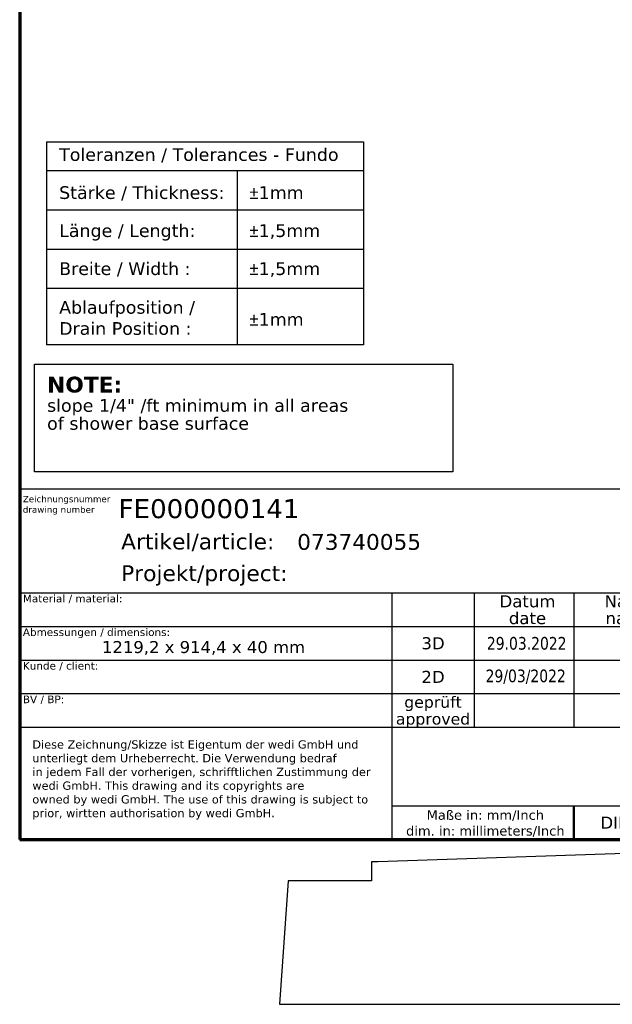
# Model space of a CAD drawing. Header units: millimetres. Extents: x -9144 to 9144, y -300 to 4365.
# Tile 2 of 14: x 300 to 1702, y -300 to 2030. Entities that reach past the tile are written whole.
import ezdxf
from ezdxf.enums import TextEntityAlignment as Align

# ---------------------------------------------------------------- set-up
doc = ezdxf.new("R2010")
doc.units = ezdxf.units.MM
doc.header["$LTSCALE"] = 15
doc.layers.get('0').update_dxf_attribs({"lineweight": 25})
for name, color, linetype, lineweight in [('AM_BOR', 7, 'Continuous', 25), ('Rahmen (ISO)', 7, 'Continuous', 70), ('Skizziergeometrie (ISO)', 7, 'Continuous', 25), ('Symbol (ISO)', 7, 'Continuous', 25), ('Titel (ISO)', 7, 'Continuous', 50)]:
    doc.layers.add(name, color=color, linetype=linetype, lineweight=lineweight)
doc.styles.add('Notiztext 3.5', font='verdana.ttf')
doc.styles.add('Pfeiltext', font='verdana.ttf')
doc.styles.get("Standard").update_dxf_attribs({"font": 'verdana.ttf'})
doc.styles.add('Textstil26', font='verdana.ttf')
doc.styles.add('Textstil27', font='verdana.ttf')
doc.styles.add('Textstil28', font='verdana.ttf')
doc.styles.add('Textstil30', font='verdana.ttf')
doc.styles.add('Textstil32', font='verdana.ttf', dxfattribs={"width": 0.8})
doc.styles.add('Textstil69', font='verdana.ttf')
doc.styles.add('Textstil76', font='verdana.ttf')
doc.styles.add('Textstil77', font='verdana.ttf')

# ---------------------------------------------------------------- blocks, each defined once
blk = doc.blocks.new('Ränder wedi_Zeichnungsrahmen')
at = {"layer": 'Rahmen (ISO)'}
for p, q in [((20, 291), (20, 6)), ((20, 6), (204, 6))]:
    blk.add_line(p, q, dxfattribs=at)
blk = doc.blocks.new('Schriftfelder wedi Standard - Inch_Zoll ohne Toleranz')
at = {"layer": 'AM_BOR', "color": 7}
for p, q in [((-4.84, 54), (-188.84, 54)), ((-188.84, 54), (-188.84, -1.25)), ((-188.84, 37.65), (-4.84, 37.65)), ((-130.14, 37.65), (-130.14, 18.45)), ((-117.14, 37.65), (-117.14, 16.45)), ((-101.44, 37.65), (-101.44, 16.45)), ((-188.84, 32.35), (-130.14, 32.35)), ((-188.84, 27.05), (-130.14, 27.05)), ((-188.84, 21.75), (-130.14, 21.75)), ((-130.14, 18.45), (-130.14, -1.25)), ((-188.84, 16.45), (-130.14, 16.45)), ((-130.14, 4.05), (-4.84, 4.05)), ((-188.84, -1.25), (-4.84, -1.25))]:
    blk.add_line(p, q, dxfattribs=at)
at = {"layer": 'AM_BOR'}
for p, q in [((-130.14, 32.35), (-84.04, 32.35)), ((-130.14, 27.05), (-84.04, 27.05)), ((-130.14, 21.75), (-84.04, 21.75)), ((-130.14, 16.45), (-84.04, 16.45))]:
    blk.add_line(p, q, dxfattribs=at)
at = {"layer": 'Titel (ISO)'}
blk.add_line((-101.44, 4.05), (-101.44, -1.25), dxfattribs=at)
at = {"layer": 'AM_BOR', "color": 7}
for s, p in [('Artikel/article:', (-172.84, 44.5)), ('Projekt/project:', (-172.84, 39.5))]:
    blk.add_text(s, height=2.5, dxfattribs=at).set_placement(p)
for s, height, style, p in [('Datum', 1.9, 'Textstil27', (-108.74, 36.32)), ('Name', 1.9, 'Textstil27', (-92.74, 36.32)), ('date', 1.9, 'Textstil27', (-108.74, 33.67)), ('name', 1.9, 'Textstil27', (-92.74, 33.67)), ('3D', 1.9, 'Textstil27', (-123.64, 29.7)), ('2D', 1.9, 'Textstil27', (-123.64, 24.4)), ('geprüft', 1.8, 'Textstil28', (-123.64, 20.42)), ('approved', 1.8, 'Textstil28', (-123.64, 17.77)), ('DIN A4', 1.9, 'Textstil27', (-92.74, 1.4))]:
    blk.add_text(s, height=height, dxfattribs=dict(at, style=style)).set_placement(p, align=Align.MIDDLE_CENTER)
at = {"layer": 'AM_BOR', "color": 7, "insert": (-115.39, 1.26), "char_height": 1.5, "width": 25.8686, "attachment_point": 5}
blk.add_mtext('\\fVerdana|b0|i0;\\H1.5000;Maße in: mm/Inch\\P\\fVerdana|b0|i0;\\H1.5000;dim. in: millimeters/Inch', dxfattribs=at)
at = {"layer": 'AM_BOR', "color": 7}
for tag, p, height, style in [('Zeichnungsnummer_001', (-173.24, 49.44), 3, 'Textstil30'), ('Artikelnummer_001', (-145.06, 44.44), 2.49, 'Textstil69')]:
    blk.add_attdef(tag, p, '', height=height, dxfattribs=dict(at, style=style))
blk.add_attdef('TITEL_001', (-73.56, 45.9), '', height=2.5, dxfattribs=at)
at = {"layer": 'AM_BOR', "color": 7, "style": 'Textstil69'}
blk.add_attdef('PROJEKT', text='', height=2.49, dxfattribs=at).set_placement((-144.84, 41.98), align=Align.TOP_LEFT)
at = {"layer": 'AM_BOR', "color": 7, "style": 'Textstil32', "width": 0.8}
for tag, p in [('ERSTELLUNGSDATUM_001', (-115.15, 28.7)), ('KONSTRUKTEUR_001', (-94.01, 28.67)), ('ERSTELLUNGSDATUM_001', (-115.35, 23.55)), ('KONSTRUKTEUR_001', (-94.01, 23.37))]:
    blk.add_attdef(tag, p, '', height=2, dxfattribs=at)
for tag, p in [('KONTROLLDATUM', (-108.74, 19.1)), ('KONTROLLIERT_VON', (-92.74, 19.1))]:
    blk.add_attdef(tag, text='', height=2, dxfattribs=at).set_placement(p, align=Align.MIDDLE_CENTER)
at = {"layer": 'Titel (ISO)', "color": 179, "true_color": 0x262659, "insert": (-188.34, 52.95), "char_height": 1, "attachment_point": 1, "line_spacing_factor": 0.999579, "style": 'Pfeiltext'}
blk.add_mtext('\\fVerdana|b0|i0;\\H1.0000;Zeichnungsnummer\\Pdrawing number', dxfattribs=at)
at = {"layer": 'Titel (ISO)', "style": 'Notiztext 3.5'}
for s, insert, char_height, attachment_point in [('\\fVerdana|b0|i0;\\H1.2000;Material / material:', (-188.34, 37.35), 1.2, 1), ('\\fVerdana|b0|i0;\\H1.2000;Abmessungen / dimensions:', (-188.34, 32.05), 1.2, 1), ('\\fVerdana|b0|i0;\\H1.8900;1219,2 x 914,4 x 40 mm', (-159.84, 30.05), 1.89, 2), ('\\fVerdana|b0|i0;\\H1.2000;Kunde / client:', (-188.34, 26.75), 1.2, 1), ('\\fVerdana|b0|i0;\\H1.2000;BV / BP:', (-188.34, 21.45), 1.2, 1)]:
    blk.add_mtext(s, dxfattribs=dict(at, insert=insert, char_height=char_height, attachment_point=attachment_point))
at = {"layer": 'Titel (ISO)', "color": 179, "true_color": 0x262659, "insert": (-186.84, 14.39), "char_height": 1.3, "width": 54.3294, "attachment_point": 1, "line_spacing_factor": 0.999579, "style": 'Pfeiltext'}
blk.add_mtext('\\fVerdana|b0|i0;\\H1.3000;Diese Zeichnung/Skizze ist Eigentum der wedi GmbH und unterliegt dem Urheberrecht. Die Verwendung bedraf \\P\\fVerdana|b0|i0;\\H1.3000;in jedem Fall der vorherigen, schrifftlichen Zustimmung der wedi GmbH. This drawing and its copyrights are \\P\\fVerdana|b0|i0;\\H1.3000;owned by wedi GmbH. The use of this drawing is subject to prior, wirtten authorisation by wedi GmbH.', dxfattribs=at)
at = {"layer": 'Titel (ISO)', "color": 7, "style": 'Pfeiltext'}
blk.add_attdef('BESCHREIBUNG_001', (-70.66, 40.38), '', height=2, dxfattribs=at)
at = {"layer": 'Titel (ISO)'}
for tag, p, height, style in [('Anfänglicher_Ansichtsmaßstab_001', (-64.5, 33.84), 2.5, 'Textstil26'), ('REVISIONSNUMMER_001', (-74.88, -0.54), 1.79, 'Textstil77'), ('STATUS_001', (-52.63, -0.63), 1.79, 'Textstil77')]:
    blk.add_attdef(tag, p, '', height=height, dxfattribs=dict(at, style=style))
at = {"layer": 'Titel (ISO)', "style": 'Textstil26'}
blk.add_attdef('<MASSE3;>', text='', height=2.5, dxfattribs=at).set_placement((-26.84, 36.35), align=Align.TOP_LEFT)
at = {"layer": 'Titel (ISO)', "style": 'Textstil76'}
for tag, p in [('MATERIAL', (-159.84, 35.35)), ('FIRMA', (-159.84, 24.75)), ('Bauvorhaben', (-159.84, 19.45))]:
    blk.add_attdef(tag, text='', height=1.89, dxfattribs=at).set_placement(p, align=Align.TOP_CENTER)
blk = doc.blocks.new('Gefälle_Hinweis_USA')
at = {"layer": 'Skizziergeometrie (ISO)'}
for p, q in [((-33, 8.5), (33, 8.5)), ((-33, -8.5), (-33, 8.5)), ((33, 8.5), (33, -8.5)), ((33, -8.5), (-33, -8.5))]:
    blk.add_line(p, q, dxfattribs=at)
at = {"layer": 'Symbol (ISO)', "color": 179, "true_color": 0x262659, "insert": (-31, 6.5), "char_height": 2, "attachment_point": 1, "line_spacing_factor": 0.849368, "style": 'Pfeiltext'}
blk.add_mtext('{\\fVerdana|b1|i0|c0|p34;\\H1.25x;NOTE:\\P\\fVerdana|b0|i0|c0|p34;\\H0.8x;slope 1/4" /ft minimum in all areas\\H1.31978x; \\H0.7577x;\\Pof shower base surface\\H1.16945x; \\H0.8551x;\\P \\H1.13765x; }', dxfattribs=at)
blk = doc.blocks.new('Kundentoleranzen Fundo')
at = {"layer": 'Skizziergeometrie (ISO)'}
for p, q in [((-25, 16), (25, 16)), ((-25, 16), (-25, -16)), ((25, 16), (25, -16)), ((-25, 11.5), (25, 11.5)), ((5.1, 11.5), (5.1, -16)), ((-25, 5.3), (25, 5.3)), ((-25, -0.9), (25, -0.9)), ((-25, -7.1), (25, -7.1)), ((25, -16), (-25, -16))]:
    blk.add_line(p, q, dxfattribs=at)
at = {"layer": 'Symbol (ISO)', "color": 7, "char_height": 2, "attachment_point": 1, "style": 'Pfeiltext'}
for s, insert in [('\\fVerdana|b0|i0;Toleranzen / Tolerances - Fundo', (-23, 15)), ('\\fAIGDT|b0|i0;\\H2.0000;`\\fVerdana|b0|i0;\\H2.0000;1mm', (7, 9)), ('\\fVerdana|b0|i0;Stärke / Thickness:', (-23, 9)), ('\\fVerdana|b0|i0;Länge / Length:', (-23, 3)), ('\\fAIGDT|b0|i0;\\H2.0000;`\\fVerdana|b0|i0;\\H2.0000;1,5mm', (7, 3)), ('\\fVerdana|b0|i0;Breite / Width :', (-23, -3)), ('\\fAIGDT|b0|i0;\\H2.0000;`\\fVerdana|b0|i0;\\H2.0000;1,5mm', (7, -3)), ('\\fAIGDT|b0|i0;\\H2.0000;`\\fVerdana|b0|i0;\\H2.0000;1mm', (7, -11))]:
    blk.add_mtext(s, dxfattribs=dict(at, insert=insert))
at = {"layer": 'Symbol (ISO)', "color": 7, "insert": (-23, -9.1), "char_height": 2, "attachment_point": 1, "line_spacing_factor": 0.999579, "style": 'Pfeiltext'}
blk.add_mtext('\\fVerdana|b0|i0;Ablaufposition / \\P\\fVerdana|b0|i0;Drain Position :', dxfattribs=at)

msp = doc.modelspace()

# ---------------------------------------------------------------- linework, layer by layer
for p, q in [((8953.18, 300), (1147.18, 37.5)), ((1132.5, 37.5), (1132.5, -7.5)), ((1147.18, 37.5), (1132.5, 37.5)), ((935.45, -7.5), (915, -300)), ((1132.5, -7.5), (935.45, -7.5)), ((915, -300), (9144, -300))]:
    msp.add_line(p, q)

# ---------------------------------------------------------------- block references
at = {"xscale": 15, "yscale": 15, "zscale": 15}
for name, p in [('Ränder wedi_Zeichnungsrahmen', (0, 0)), ('Kundentoleranzen Fundo', (738.38, 1500.69)), ('Gefälle_Hinweis_USA', (829.89, 1087.61))]:
    msp.add_blockref(name, p, dxfattribs=at)
ref = msp.add_blockref('Schriftfelder wedi Standard - Inch_Zoll ohne Toleranz', (3132.53, 108.82), dxfattribs=dict(xscale=15, yscale=15, zscale=15))
ref.add_attrib('ERSTELLUNGSDATUM_001', '29.03.2022', (1405.32, 539.25), dxfattribs={"layer": 'AM_BOR', "color": 7, "height": 30, "style": 'Textstil32', "width": 0.8})
ref.add_attrib('ERSTELLUNGSDATUM_001', '29/03/2022', (1402.34, 462.14), dxfattribs={"layer": 'AM_BOR', "color": 7, "height": 30, "style": 'Textstil32', "width": 0.8})
ref.add_attrib('Zeichnungsnummer_001', 'FE000000141', (533.96, 850.34), dxfattribs={"layer": 'AM_BOR', "color": 7, "height": 45, "style": 'Textstil30'})
ref.add_attrib('Artikelnummer_001', '073740055', (956.57, 775.47), dxfattribs={"layer": 'AM_BOR', "color": 7, "height": 37.31, "style": 'Textstil69'})

doc.saveas('drawing.dxf')
